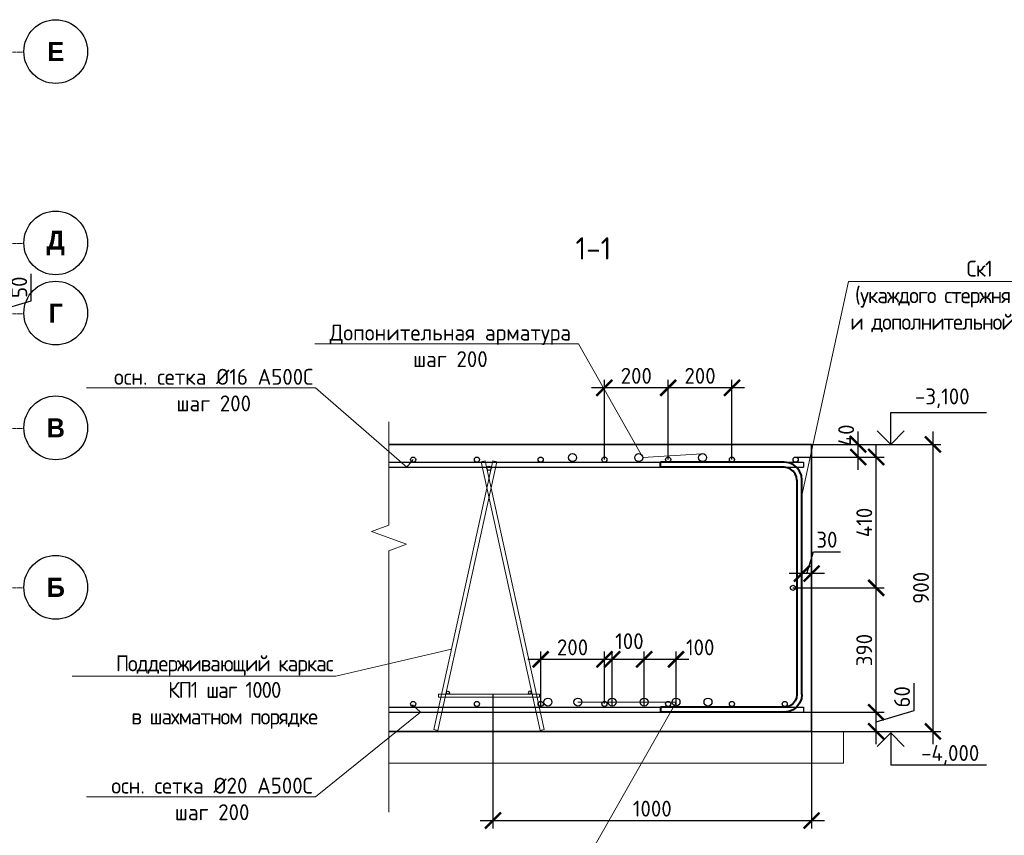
# Model space of a CAD drawing. Header units: millimetres. Extents: x -56135 to 1694203, y -446411 to -23139.
# Tile 170 of 256: x 814836 to 830281, y -125677 to -112889. Entities that reach past the tile are written whole.
import ezdxf
from ezdxf import colors
from ezdxf.entities.mleader import LeaderData, LeaderLine
from ezdxf.math import Vec2, Vec3

# ---------------------------------------------------------------- set-up
doc = ezdxf.new("R2010")
doc.units = ezdxf.units.MM
doc.linetypes.add('______5', pattern=[1100, 800, -100, 100, -100])
doc.linetypes.add('осевая', pattern=[50.8, 31.75, -6.35, 6.35, -6.35])
for name, color, linetype, lineweight in [('0 Фундамент', 5, 'Continuous', 30), ('A-ANNO-NOTE-2', 7, 'Continuous', 18), ('G-ANNO-DIMS', 7, 'Continuous', 9), ('G-ANNO-DIMS-1', 7, 'Continuous', 18), ('Арм_хомуты', 133, 'Continuous', 18), ('Оси', 40, '______5', 18), ('подоснова', 151, 'Continuous', 5), ('РАЗМЕРЫ', 1, 'Continuous', 9), ('Узлы', 7, 'Continuous', 0)]:
    doc.layers.add(name, color=color, linetype=linetype, lineweight=lineweight)
doc.styles.add('Century Gothic', font='GOTHIC.TTF')
doc.styles.add('GOST 2.304', font='CS_Gost2304.shx')
doc.styles.add('GOST-2.304_Type-B', font='GOST_Common.ttf')
doc.styles.add('ISOCPEUR', font='GOST_Common.ttf', dxfattribs={"height": 450})
doc.dimstyles.new('СПДС', dxfattribs={"dimscale": 100, "dimtxt": 2.5, "dimasz": 2.5, "dimexe": 1.25, "dimexo": 0, "dimtad": 1, "dimdec": 0, "dimtxsty": 'GOST-2.304_Type-B', "dimblk": 'ARCHTICK', "dimcen": 2.5, "dimdle": 2, "dimadec": 0, "dimazin": 2, "dimtfac": 0.75, "dimtdec": 0, "dimtmove": 1, "dimatfit": 3, "dimfxl": 1, "dimtolj": 1, "dimarcsym": 1})

# ---------------------------------------------------------------- blocks, each defined once
blk = doc.blocks.new('NSY101')
at = {"color": 0, "linetype": 'ByBlock', "lineweight": -2}
blk.add_circle((0, 0), 50, dxfattribs=at)
blk = doc.blocks.new('оси 2.2-2.3')
at = {"layer": 'Оси', "color": 16, "linetype": 'осевая', "lineweight": 0, "transparency": 33554687}
for p, q in [((468076.3, -113595.4), (524372.9, -113595.4)), ((468076.3, -116595.4), (524372.9, -116595.4)), ((468076.3, -117695.4), (524372.9, -117695.4)), ((468076.3, -119495.4), (524372.9, -119495.4)), ((468076.3, -121995.4), (524372.9, -121995.4))]:
    blk.add_line(p, q, dxfattribs=at)
at = {"layer": 'Оси', "color": 16, "linetype": 'Continuous', "lineweight": 25, "transparency": 33554687, "xscale": 9.999999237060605, "yscale": 9.999999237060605, "zscale": 9.999999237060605}
for p in [(524872.8, -113585.2), (524872.8, -116585.2), (524872.8, -117685.2), (524872.8, -119485.2), (524872.8, -121985.2)]:
    blk.add_blockref('NSY101', p, dxfattribs=at)
at = {"layer": 'Оси', "color": 16, "linetype": 'Continuous', "lineweight": 25, "transparency": 33554687, "char_height": 300, "attachment_point": 5, "style": 'Century Gothic'}
for s, insert, width in [('\\A1;{\\fCentury Gothic|i0|b1;\\H300.000000;\\W1.000000;\\C16;Е}\\P', (524872.8, -113585.2), 365), ('\\A1;{\\fCentury Gothic|i0|b1;\\H300.000000;\\W1.000000;\\C16;Д}\\P', (524872.8, -116585.2), 470), ('\\A1;{\\fCentury Gothic|i0|b1;\\H300.000000;\\W1.000000;\\C16;Г}\\P', (524872.8, -117685.2), 345), ('\\A1;{\\fCentury Gothic|i0|b1;\\H300.000000;\\W1.000000;\\C16;В}\\P', (524872.8, -119485.2), 390), ('\\A1;{\\fCentury Gothic|i0|b1;\\H300.000000;\\W1.000000;\\C16;Б}\\P', (524872.8, -121985.2), 390)]:
    blk.add_mtext(s, dxfattribs=dict(at, insert=insert, width=width))
blk = doc.blocks.new('_ArchTick')
at = {"color": 0, "linetype": 'ByBlock', "const_width": 0.15}
blk.add_lwpolyline([(-0.5, -0.5), (0.5, 0.5)], dxfattribs=at)
blk = doc.blocks.new('*D115')
at = {"layer": 'DEFPOINTS', "color": 0, "transparency": 16777216}
for p in [(813812, -117449), (813904, -117499), (814422, -117449)]:
    blk.add_point(p, dxfattribs=at)
at = {"layer": 'РАЗМЕРЫ', "color": 0, "lineweight": -2, "transparency": 16777216}
for p, q in [((815016, -117296), (815016, -116871)), ((814422, -117449), (814422, -117199)), ((814422, -117474), (815016, -117296)), ((813812, -117449), (814547, -117449)), ((813904, -117499), (814547, -117499)), ((814422, -117499), (814422, -117449)), ((814422, -117499), (814422, -117449)), ((814422, -117499), (814422, -117749))]:
    blk.add_line(p, q, dxfattribs=at)
at = {"layer": 'РАЗМЕРЫ', "color": 0, "lineweight": -2, "transparency": 16777216, "xscale": 250, "yscale": 250, "zscale": 250}
for p, rotation in [((814422, -117449), 270), ((814422, -117499), 90)]:
    blk.add_blockref('_ArchTick', p, dxfattribs=dict(at, rotation=rotation))
at = {"layer": 'РАЗМЕРЫ', "color": 0, "transparency": 16777216, "insert": (814828, -117084), "char_height": 250, "attachment_point": 5, "rotation": 90, "style": 'GOST-2.304_Type-B'}
blk.add_mtext('\\A1;50', dxfattribs=at)
blk = doc.blocks.new('_None')
blk = doc.blocks.new('Высотные отметки - Вверх-711287-Разрез 3-3')
at = {"layer": '0 Фундамент'}
for p, q in [((13237, 8150), (14737, 8150)), ((13237, 7650), (13237, 8150))]:
    blk.add_line(p, q, dxfattribs=at)
at = {"layer": 'A-ANNO-NOTE-2'}
for q in [(13025, 7862), (13449, 7862)]:
    blk.add_line((13237, 7650), q, dxfattribs=at)
blk = doc.blocks.new('*U764')
at = {"color": 0, "linetype": 'ByBlock', "lineweight": -2}
for p, q in [((-392, 40), (-392, 427.5)), ((-376, 427.5), (-392, 427.5)), ((-376, 40), (-376, 427.5)), ((376, 40), (376, 427.5)), ((376, 427.5), (392, 427.5)), ((392, 40), (392, 427.5)), ((-390.1, 25.5), (-392, 40)), ((-374.6, 29.6), (-376, 40)), ((374.6, 29.6), (376, 40)), ((390.1, 25.5), (392, 40)), ((-384.5, 12), (-390.1, 25.5)), ((-375.6, 0.4), (-384.5, 12)), ((-364, -8.5), (-375.6, 0.4)), ((-370.6, 20), (-374.6, 29.6)), ((-364.3, 11.7), (-370.6, 20)), ((-356, 5.4), (-364.3, 11.7)), ((-346.4, 1.4), (-356, 5.4)), ((-336, 0), (-346.4, 1.4)), ((-336, 0), (336, 0)), ((336, 0), (346.4, 1.4)), ((346.4, 1.4), (356, 5.4)), ((356, 5.4), (364.3, 11.7)), ((364, -8.5), (375.6, 0.4)), ((364.3, 11.7), (370.6, 20)), ((370.6, 20), (374.6, 29.6)), ((375.6, 0.4), (384.5, 12)), ((384.5, 12), (390.1, 25.5)), ((-350.5, -14.1), (-364, -8.5)), ((-336, -16), (-350.5, -14.1)), ((336, -16), (-336, -16)), ((336, -16), (350.5, -14.1)), ((350.5, -14.1), (364, -8.5))]:
    blk.add_line(p, q, dxfattribs=at)
at = {"style": 'GOST 2.304', "oblique": 15, "flags": 9}
for tag, p in [('ПОЗИЦИЯ', (800.2, -185)), ('ДИАМЕТР', (800.5, -189.3)), ('КЛАСС', (800.8, -193.8)), ('ДЛИНА', (801.2, -198.5)), ('МАССА', (801.5, -203.9))]:
    blk.add_attdef(tag, p, '', height=2.5, dxfattribs=at)
blk = doc.blocks.new('*D792')
at = {"layer": 'DEFPOINTS', "color": 0, "transparency": 16777216}
for p in [(827258, -119547), (827258, -124047), (829162, -124047)]:
    blk.add_point(p, dxfattribs=at)
at = {"layer": 'РАЗМЕРЫ', "color": 0, "lineweight": -2, "transparency": 16777216}
for p, q in [((829162, -119347), (829162, -124247)), ((827258, -119547), (829287, -119547)), ((827258, -124047), (829287, -124047))]:
    blk.add_line(p, q, dxfattribs=at)
at = {"layer": 'РАЗМЕРЫ', "color": 0, "lineweight": -2, "transparency": 16777216, "xscale": 250, "yscale": 250, "zscale": 250}
for p, rotation in [((829162, -119547), 90), ((829162, -124047), 270)]:
    blk.add_blockref('_ArchTick', p, dxfattribs=dict(at, rotation=rotation))
at = {"layer": 'РАЗМЕРЫ', "color": 0, "transparency": 16777216, "insert": (828974, -121797), "char_height": 250, "attachment_point": 5, "rotation": 90, "style": 'GOST-2.304_Type-B'}
blk.add_mtext('\\A1;900', dxfattribs=at)
blk = doc.blocks.new('*D793')
at = {"layer": 'DEFPOINTS', "color": 0, "transparency": 16777216}
for p in [(826691, -123747), (828271, -123747), (826691, -124047)]:
    blk.add_point(p, dxfattribs=at)
at = {"layer": 'РАЗМЕРЫ', "color": 0, "lineweight": -2, "transparency": 16777216}
for p, q in [((828865, -123719), (828865, -123294)), ((828271, -124247), (828271, -123547)), ((826691, -123747), (828396, -123747)), ((828271, -123897), (828865, -123719)), ((826691, -124047), (828396, -124047))]:
    blk.add_line(p, q, dxfattribs=at)
at = {"layer": 'РАЗМЕРЫ', "color": 0, "lineweight": -2, "transparency": 16777216, "xscale": 250, "yscale": 250, "zscale": 250}
for p, rotation in [((828271, -123747), 90), ((828271, -124047), 270)]:
    blk.add_blockref('_ArchTick', p, dxfattribs=dict(at, rotation=rotation))
at = {"layer": 'РАЗМЕРЫ', "color": 0, "transparency": 16777216, "insert": (828677, -123506), "char_height": 250, "attachment_point": 5, "rotation": 90, "style": 'GOST-2.304_Type-B'}
blk.add_mtext('\\A1;60', dxfattribs=at)
blk = doc.blocks.new('*D787')
at = {"layer": 'DEFPOINTS', "color": 0, "transparency": 16777216}
for p in [(825673, -119547), (827989, -119547), (827008, -119747)]:
    blk.add_point(p, dxfattribs=at)
at = {"layer": 'РАЗМЕРЫ', "color": 0, "lineweight": -2, "transparency": 16777216}
for p, q in [((827989, -119947), (827989, -119347)), ((825673, -119547), (828114, -119547)), ((827008, -119747), (828114, -119747))]:
    blk.add_line(p, q, dxfattribs=at)
at = {"layer": 'РАЗМЕРЫ', "color": 0, "lineweight": -2, "transparency": 16777216, "xscale": 250, "yscale": 250, "zscale": 250}
for p, rotation in [((827989, -119547), 90), ((827989, -119747), 270)]:
    blk.add_blockref('_ArchTick', p, dxfattribs=dict(at, rotation=rotation))
at = {"layer": 'РАЗМЕРЫ', "color": 0, "transparency": 16777216, "insert": (827801, -119406), "char_height": 250, "attachment_point": 5, "rotation": 90, "style": 'GOST-2.304_Type-B'}
blk.add_mtext('\\A1;40', dxfattribs=at)
blk = doc.blocks.new('*D794')
at = {"layer": 'DEFPOINTS', "color": 0, "transparency": 16777216}
for p in [(827107, -121573), (827107, -121632), (827258, -121632)]:
    blk.add_point(p, dxfattribs=at)
at = {"layer": 'РАЗМЕРЫ', "color": 0, "lineweight": -2, "transparency": 16777216}
for p, q in [((827183, -121573), (827286, -121230)), ((827286, -121230), (827711, -121230)), ((827107, -121632), (827107, -121448)), ((827258, -121632), (827258, -121448)), ((827458, -121573), (826907, -121573))]:
    blk.add_line(p, q, dxfattribs=at)
at = {"layer": 'РАЗМЕРЫ', "color": 0, "lineweight": -2, "transparency": 16777216, "xscale": 250, "yscale": 250, "zscale": 250, "rotation": 180}
blk.add_blockref('_ArchTick', (827107, -121573), dxfattribs=at)
at = {"layer": 'РАЗМЕРЫ', "color": 0, "lineweight": -2, "transparency": 16777216, "xscale": 250, "yscale": 250, "zscale": 250}
blk.add_blockref('_ArchTick', (827258, -121573), dxfattribs=at)
at = {"layer": 'РАЗМЕРЫ', "color": 0, "transparency": 16777216, "insert": (827498, -121042), "char_height": 250, "attachment_point": 5, "style": 'GOST-2.304_Type-B'}
blk.add_mtext('\\A1;30', dxfattribs=at)
blk = doc.blocks.new('*D788')
at = {"layer": 'DEFPOINTS', "color": 0, "transparency": 16777216}
for p in [(822260, -123472), (827258, -123472), (827258, -125446)]:
    blk.add_point(p, dxfattribs=at)
at = {"layer": 'РАЗМЕРЫ', "color": 0, "lineweight": -2, "transparency": 16777216}
for p, q in [((822260, -123472), (822260, -125571)), ((827258, -123472), (827258, -125571)), ((822060, -125446), (827458, -125446))]:
    blk.add_line(p, q, dxfattribs=at)
at = {"layer": 'РАЗМЕРЫ', "color": 0, "lineweight": -2, "transparency": 16777216, "xscale": 250, "yscale": 250, "zscale": 250, "rotation": 180}
blk.add_blockref('_ArchTick', (822260, -125446), dxfattribs=at)
at = {"layer": 'РАЗМЕРЫ', "color": 0, "lineweight": -2, "transparency": 16777216, "xscale": 250, "yscale": 250, "zscale": 250}
blk.add_blockref('_ArchTick', (827258, -125446), dxfattribs=at)
at = {"layer": 'РАЗМЕРЫ', "color": 0, "transparency": 16777216, "insert": (824759, -125259), "char_height": 250, "attachment_point": 5, "style": 'GOST-2.304_Type-B'}
blk.add_mtext('\\A1;1000', dxfattribs=at)
blk = doc.blocks.new('*D795')
at = {"layer": 'DEFPOINTS', "color": 0, "transparency": 16777216}
for p in [(825008, -118661), (825008, -119787), (826008, -119787)]:
    blk.add_point(p, dxfattribs=at)
at = {"layer": 'РАЗМЕРЫ', "color": 0, "lineweight": -2, "transparency": 16777216}
for p, q in [((825008, -119787), (825008, -118536)), ((826008, -119787), (826008, -118536)), ((826208, -118661), (824808, -118661))]:
    blk.add_line(p, q, dxfattribs=at)
at = {"layer": 'РАЗМЕРЫ', "color": 0, "lineweight": -2, "transparency": 16777216, "xscale": 250, "yscale": 250, "zscale": 250, "rotation": 180}
blk.add_blockref('_ArchTick', (825008, -118661), dxfattribs=at)
at = {"layer": 'РАЗМЕРЫ', "color": 0, "lineweight": -2, "transparency": 16777216, "xscale": 250, "yscale": 250, "zscale": 250}
blk.add_blockref('_ArchTick', (826008, -118661), dxfattribs=at)
at = {"layer": 'РАЗМЕРЫ', "color": 0, "transparency": 16777216, "insert": (825508, -118473), "char_height": 250, "attachment_point": 5, "style": 'GOST-2.304_Type-B'}
blk.add_mtext('\\A1;200', dxfattribs=at)
blk = doc.blocks.new('*D796')
at = {"layer": 'DEFPOINTS', "color": 0, "transparency": 16777216}
for p in [(824008, -118661), (824008, -119787), (825008, -119787)]:
    blk.add_point(p, dxfattribs=at)
at = {"layer": 'РАЗМЕРЫ', "color": 0, "lineweight": -2, "transparency": 16777216}
for p, q in [((824008, -119787), (824008, -118536)), ((825008, -119787), (825008, -118536)), ((825208, -118661), (823808, -118661))]:
    blk.add_line(p, q, dxfattribs=at)
at = {"layer": 'РАЗМЕРЫ', "color": 0, "lineweight": -2, "transparency": 16777216, "xscale": 250, "yscale": 250, "zscale": 250, "rotation": 180}
blk.add_blockref('_ArchTick', (824008, -118661), dxfattribs=at)
at = {"layer": 'РАЗМЕРЫ', "color": 0, "lineweight": -2, "transparency": 16777216, "xscale": 250, "yscale": 250, "zscale": 250}
blk.add_blockref('_ArchTick', (825008, -118661), dxfattribs=at)
at = {"layer": 'РАЗМЕРЫ', "color": 0, "transparency": 16777216, "insert": (824508, -118473), "char_height": 250, "attachment_point": 5, "style": 'GOST-2.304_Type-B'}
blk.add_mtext('\\A1;200', dxfattribs=at)
blk = doc.blocks.new('*D789')
at = {"layer": 'DEFPOINTS', "color": 0, "transparency": 16777216}
for p in [(824631, -122918), (824631, -123650), (825131, -123650)]:
    blk.add_point(p, dxfattribs=at)
at = {"layer": 'РАЗМЕРЫ', "color": 0, "lineweight": -2, "transparency": 16777216}
for p, q in [((825331, -122918), (824431, -122918)), ((824631, -123650), (824631, -122793)), ((825131, -123650), (825131, -122793))]:
    blk.add_line(p, q, dxfattribs=at)
at = {"layer": 'РАЗМЕРЫ', "color": 0, "lineweight": -2, "transparency": 16777216, "xscale": 250, "yscale": 250, "zscale": 250, "rotation": 180}
blk.add_blockref('_ArchTick', (824631, -122918), dxfattribs=at)
at = {"layer": 'РАЗМЕРЫ', "color": 0, "lineweight": -2, "transparency": 16777216, "xscale": 250, "yscale": 250, "zscale": 250}
blk.add_blockref('_ArchTick', (825131, -122918), dxfattribs=at)
at = {"layer": 'РАЗМЕРЫ', "color": 0, "transparency": 16777216, "insert": (825511, -122730), "char_height": 250, "attachment_point": 5, "style": 'GOST-2.304_Type-B'}
blk.add_mtext('\\A1;100', dxfattribs=at)
blk = doc.blocks.new('*D790')
at = {"layer": 'DEFPOINTS', "color": 0, "transparency": 16777216}
for p in [(824130, -122918), (824130, -123650), (824631, -123650)]:
    blk.add_point(p, dxfattribs=at)
at = {"layer": 'РАЗМЕРЫ', "color": 0, "lineweight": -2, "transparency": 16777216}
for p, q in [((824831, -122918), (823930, -122918)), ((824130, -123650), (824130, -122793)), ((824631, -123650), (824631, -122793))]:
    blk.add_line(p, q, dxfattribs=at)
at = {"layer": 'РАЗМЕРЫ', "color": 0, "lineweight": -2, "transparency": 16777216, "xscale": 250, "yscale": 250, "zscale": 250, "rotation": 180}
blk.add_blockref('_ArchTick', (824130, -122918), dxfattribs=at)
at = {"layer": 'РАЗМЕРЫ', "color": 0, "lineweight": -2, "transparency": 16777216, "xscale": 250, "yscale": 250, "zscale": 250}
blk.add_blockref('_ArchTick', (824631, -122918), dxfattribs=at)
at = {"layer": 'РАЗМЕРЫ', "color": 0, "transparency": 16777216, "insert": (824400, -122634), "char_height": 250, "attachment_point": 5, "style": 'GOST-2.304_Type-B'}
blk.add_mtext('\\A1;100', dxfattribs=at)
blk = doc.blocks.new('*D791')
at = {"layer": 'DEFPOINTS', "color": 0, "transparency": 16777216}
for p in [(823008, -122918), (823008, -123680), (824008, -123613)]:
    blk.add_point(p, dxfattribs=at)
at = {"layer": 'РАЗМЕРЫ', "color": 0, "lineweight": -2, "transparency": 16777216}
for p, q in [((824208, -122918), (822808, -122918)), ((823008, -123680), (823008, -122793)), ((824008, -123613), (824008, -122793))]:
    blk.add_line(p, q, dxfattribs=at)
at = {"layer": 'РАЗМЕРЫ', "color": 0, "lineweight": -2, "transparency": 16777216, "xscale": 250, "yscale": 250, "zscale": 250, "rotation": 180}
blk.add_blockref('_ArchTick', (823008, -122918), dxfattribs=at)
at = {"layer": 'РАЗМЕРЫ', "color": 0, "lineweight": -2, "transparency": 16777216, "xscale": 250, "yscale": 250, "zscale": 250}
blk.add_blockref('_ArchTick', (824008, -122918), dxfattribs=at)
at = {"layer": 'РАЗМЕРЫ', "color": 0, "transparency": 16777216, "insert": (823508, -122730), "char_height": 250, "attachment_point": 5, "style": 'GOST-2.304_Type-B'}
blk.add_mtext('\\A1;200', dxfattribs=at)
blk = doc.blocks.new('*U14')
at = {"color": 0, "linetype": 'ByBlock', "lineweight": -2, "ltscale": 30}
blk.add_circle((0, 0), 80, dxfattribs=at)
blk = doc.blocks.new('*U15')
at = {"color": 0, "linetype": 'ByBlock', "lineweight": -2, "ltscale": 30}
blk.add_circle((0, 0), 60, dxfattribs=at)
blk = doc.blocks.new('*U16')
at = {"color": 0, "linetype": 'ByBlock', "lineweight": -2, "ltscale": 30}
blk.add_circle((0, 0), 60, dxfattribs=at)
blk = doc.blocks.new('кп1')
at = {"color": 0, "linetype": 'ByBlock', "lineweight": -2, "ltscale": 30}
for p, q in [((96859, -45208), (95932, -49421)), ((95995, -49435), (96922, -45222)), ((96739, -45208), (96677, -45222)), ((97604, -49435), (96677, -45222)), ((96739, -45208), (97666, -49421)), ((96922, -45222), (96859, -45208)), ((96005, -48867), (97593, -48867)), ((96005, -48867), (96005, -48915)), ((97593, -48915), (96005, -48915)), ((97593, -48867), (97593, -48915)), ((95932, -49421), (95995, -49435)), ((97666, -49421), (97604, -49435))]:
    blk.add_line(p, q, dxfattribs=at)
at = {"lineweight": 30, "ltscale": 30, "yscale": 0.4, "zscale": 0.4}
for name, p, xscale in [('*U14', (96799, -45325), 0.4), ('*U15', (96155, -48842), 0.4), ('*U16', (97440, -48842), -0.4)]:
    blk.add_blockref(name, p, dxfattribs=dict(at, xscale=xscale))
blk = doc.blocks.new('*D937')
at = {"layer": 'DEFPOINTS', "color": 0, "transparency": 16777216}
for p in [(826966, -121797), (828271, -121797), (826691, -123747)]:
    blk.add_point(p, dxfattribs=at)
at = {"layer": 'РАЗМЕРЫ', "color": 0, "lineweight": -2, "transparency": 16777216}
for p, q in [((828271, -123947), (828271, -121597)), ((826966, -121797), (828396, -121797)), ((826691, -123747), (828396, -123747))]:
    blk.add_line(p, q, dxfattribs=at)
at = {"layer": 'РАЗМЕРЫ', "color": 0, "lineweight": -2, "transparency": 16777216, "xscale": 250, "yscale": 250, "zscale": 250}
for p, rotation in [((828271, -121797), 90), ((828271, -123747), 270)]:
    blk.add_blockref('_ArchTick', p, dxfattribs=dict(at, rotation=rotation))
at = {"layer": 'РАЗМЕРЫ', "color": 0, "transparency": 16777216, "insert": (828084, -122772), "char_height": 250, "attachment_point": 5, "rotation": 90, "style": 'GOST-2.304_Type-B'}
blk.add_mtext('\\A1;390', dxfattribs=at)
blk = doc.blocks.new('*D938')
at = {"layer": 'DEFPOINTS', "color": 0, "transparency": 16777216}
for p in [(827327, -119747), (828271, -119747), (826966, -121797)]:
    blk.add_point(p, dxfattribs=at)
at = {"layer": 'РАЗМЕРЫ', "color": 0, "lineweight": -2, "transparency": 16777216}
for p, q in [((828271, -121997), (828271, -119547)), ((827327, -119747), (828396, -119747)), ((826966, -121797), (828396, -121797))]:
    blk.add_line(p, q, dxfattribs=at)
at = {"layer": 'РАЗМЕРЫ', "color": 0, "lineweight": -2, "transparency": 16777216, "xscale": 250, "yscale": 250, "zscale": 250}
for p, rotation in [((828271, -119747), 90), ((828271, -121797), 270)]:
    blk.add_blockref('_ArchTick', p, dxfattribs=dict(at, rotation=rotation))
at = {"layer": 'РАЗМЕРЫ', "color": 0, "transparency": 16777216, "insert": (828084, -120772), "char_height": 250, "attachment_point": 5, "rotation": 90, "style": 'GOST-2.304_Type-B'}
blk.add_mtext('\\A1;410', dxfattribs=at)

msp = doc.modelspace()

# ---------------------------------------------------------------- linework, layer by layer
at = {"lineweight": 35}
for p, q in [((820628, -119547.1), (827258, -119547.1)), ((827258, -119547.1), (827258, -124047.1)), ((827258, -124047.1), (820628, -124047.1))]:
    msp.add_line(p, q, dxfattribs=at)
at = {"layer": 'РАЗМЕРЫ', "color": 2, "linetype": 'Continuous', "lineweight": 30}
for p, q in [((820628, -119827.1), (827133, -119827.1)), ((827133, -119827.1), (827133, -119907.1)), ((820628, -119907.1), (827133, -119907.1)), ((820628, -123667.1), (827133, -123667.1)), ((827133, -123667.1), (827133, -123747.1)), ((820628, -123747.1), (827133, -123747.1))]:
    msp.add_line(p, q, dxfattribs=at)
at = {"layer": 'РАЗМЕРЫ', "color": 7, "linetype": 'Continuous', "lineweight": 15}
for p, q in [((827258, -124047.1), (827758, -124047.1)), ((827758, -124047.1), (827758, -124547.1)), ((827758, -124547.1), (820628, -124547.1))]:
    msp.add_line(p, q, dxfattribs=at)
msp.add_lwpolyline([(820628, -119194.3), (820628, -120814.3), (820353.2, -120914.3), (820902.7, -121114.3), (820628, -121214.3), (820628, -125314.4)], dxfattribs=at)
at = {"layer": 'РАЗМЕРЫ', "color": 2, "linetype": 'Continuous', "lineweight": 30}
for centre, radius in [((823508, -119755.4), 62.5), ((824546.4, -119755.4), 62.5), ((825547.9, -119755.4), 62.5), ((821008, -119787.1), 40), ((822008, -119787.1), 40), ((823008, -119787.1), 40), ((824008, -119787.1), 40), ((825008, -119787.1), 40), ((826008, -119787.1), 40), ((827008, -119787.1), 40), ((826966.2, -121797.1), 40), ((823121.5, -123587.6), 62.5), ((823593, -123587.6), 62.5), ((824129.7, -123587.6), 62.5), ((824631.4, -123587.6), 62.5), ((825131.1, -123587.6), 62.5), ((825632.9, -123587.6), 62.5), ((821008, -123617.9), 40), ((822008, -123617.9), 40), ((823008, -123617.9), 40), ((824008, -123617.9), 40), ((825008, -123617.9), 40), ((826008, -123617.9), 40), ((826836.9, -123617.9), 40)]:
    msp.add_circle(centre, radius, dxfattribs=at)

# ---------------------------------------------------------------- block references
at = {"layer": 'G-ANNO-DIMS'}
msp.add_blockref('Высотные отметки - Вверх-711287-Разрез 3-3', (815263.6, -127197.1), dxfattribs=at)
at = {"layer": 'G-ANNO-DIMS', "xscale": -1, "rotation": 180}
msp.add_blockref('Высотные отметки - Вверх-711287-Разрез 3-3', (815263.6, -116420.1), dxfattribs=at)
at = {"layer": 'Арм_хомуты', "lineweight": 40, "xscale": -5, "yscale": 5, "zscale": 5, "rotation": 90}
msp.add_blockref('*U764', (827027.2, -121787.1), dxfattribs=at)
at = {"layer": 'РАЗМЕРЫ', "color": 1}
msp.add_blockref('оси 2.2-2.3', (290527.8, 196.2), dxfattribs=at)
at = {"layer": 'РАЗМЕРЫ'}
msp.add_blockref('кп1', (725397.9, -74598.6), dxfattribs=at)

# ---------------------------------------------------------------- texts
at = {"layer": 'G-ANNO-DIMS-1', "char_height": 250, "width": 1150.283, "line_spacing_factor": 1.149209, "style": 'ISOCPEUR'}
for s, insert, attachment_point in [('-3,100', (828879.6, -118670.5), 1), ('-4,000', (828975.7, -124570.1), 7)]:
    msp.add_mtext(s, dxfattribs=dict(at, insert=insert, attachment_point=attachment_point))
at = {"layer": 'Узлы', "color": 80, "linetype": 'Continuous', "lineweight": 0, "style": 'GOST-2.304_Type-B'}
msp.add_text('1-1', height=350, dxfattribs=at).set_placement((823555.2, -116649.7))

# ---------------------------------------------------------------- dimensions: what is measured, and where the dimension line sits
at = {"layer": 'РАЗМЕРЫ', "color": 1}
dim = msp.add_linear_dim(base=(814422.2, -117449.2), p1=(813904.3, -117499.2), p2=(813812.5, -117449.2), angle=90, dimstyle='СПДС', dxfattribs=at)
dim.commit()
dim.dimension.update_dxf_attribs({"geometry": '*D115', "text_midpoint": (814828.4, -117233.5)})
at = {"layer": 'РАЗМЕРЫ'}
for base, p1, p2, picture, middle in [((824008, -118660.7), (825008, -119787.1), (824008, -119787.1), '*D796', (824508, -118473.2)), ((825008, -118660.7), (826008, -119787.1), (825008, -119787.1), '*D795', (825508, -118473.2)), ((827107.2, -121573.3), (827258, -121632.3), (827107.2, -121632.3), '*D794', (827348.2, -121042)), ((823008, -122917.9), (824008, -123612.9), (823008, -123680), '*D791', (823508, -122730.4)), ((827258, -125446.5), (822259.6, -123471.9), (827258, -123471.9), '*D788', (824758.8, -125259))]:
    dim = msp.add_linear_dim(base=base, p1=p1, p2=p2, dimstyle='СПДС', override={"dimlfac": 0.2}, dxfattribs=at)
    dim.commit()
    dim.dimension.update_dxf_attribs({"geometry": picture, "text_midpoint": middle})
dim = msp.add_linear_dim(base=(827988.9, -119547.1), p1=(827007.8, -119747.1), p2=(825673.1, -119547.1), angle=90, dimstyle='СПДС', override={"dimlfac": 0.2}, dxfattribs=at)
dim.commit()
dim.dimension.update_dxf_attribs({"geometry": '*D787', "text_midpoint": (827988.9, -119406.5), "dimtype": 160})
for base, p1, p2, picture, middle in [((829161.6, -124047.1), (827258, -119547.1), (827258, -124047.1), '*D792', (828974.1, -121797.1)), ((828271.2, -123747.1), (826691.3, -124047.1), (826691.3, -123747.1), '*D793', (828677.5, -123656.5))]:
    dim = msp.add_linear_dim(base=base, p1=p1, p2=p2, angle=90, dimstyle='СПДС', override={"dimlfac": 0.2}, dxfattribs=at)
    dim.commit()
    dim.dimension.update_dxf_attribs({"geometry": picture, "text_midpoint": middle})
at = {"layer": 'РАЗМЕРЫ', "color": 1}
for base, p1, p2, picture, middle in [((828271.2, -119747.1), (826966.2, -121797.1), (827326.8, -119747.1), '*D938', (828083.7, -120772.1)), ((828271.2, -121797.1), (826691.3, -123747.1), (826966.2, -121797.1), '*D937', (828083.7, -122772.1))]:
    dim = msp.add_linear_dim(base=base, p1=p1, p2=p2, angle=90, dimstyle='СПДС', override={"dimlfac": 0.2}, dxfattribs=at)
    dim.commit()
    dim.dimension.update_dxf_attribs({"geometry": picture, "text_midpoint": middle})
at = {"layer": 'РАЗМЕРЫ'}
for base, p1, p2, picture, middle in [((824129.7, -122917.9), (824631.4, -123649.7), (824129.7, -123649.7), '*D790', (824399.6, -122821.6)), ((824631.4, -122917.9), (825131.1, -123649.7), (824631.4, -123649.7), '*D789', (825510.7, -122918))]:
    dim = msp.add_linear_dim(base=base, p1=p1, p2=p2, dimstyle='СПДС', override={"dimlfac": 0.2}, dxfattribs=at)
    dim.commit()
    dim.dimension.update_dxf_attribs({"geometry": picture, "text_midpoint": middle, "dimtype": 160})

# ---------------------------------------------------------------- leaders
at = {"layer": 'подоснова', "color": 4, "ltscale": 0.3}
ml = msp.add_multileader_mtext('Standard', dxfattribs=at)
ml.set_content('{\\T0.9;Ск1 \\P(укаждого стержня  основнои и дополнительной арматуры)}', color=4, style='GOST-2.304_Type-B')
ml.set_leader_properties(color=256, linetype='ByLayer', lineweight=15)
ml.set_arrow_properties(name='NONE')
ml.build(insert=Vec2(0, 0))
ml.multileader.update_dxf_attribs({"text_left_attachment_type": 6, "text_right_attachment_type": 6, "dogleg_length": 0.1, "arrow_head_size": 18})
ctx = ml.context
ctx.base_point, ctx.char_height, ctx.arrow_head_size, ctx.landing_gap_size, ctx.plane_origin = Vec3(827837.2, -116991.9), 250, 18, 20, Vec3(830403.9, -119131.9)
ctx.left_attachment, ctx.right_attachment, ctx.text_align_type = 6, 6, 1
notes = []
notes.append((ctx, [(1, (1, 1, 0), (827837.1, -116991.9), (1, 0), 0.1, [(0, [(827107.2, -120347.8)], 0, [])])]))
ctx.mtext.insert, ctx.mtext.width, ctx.mtext.alignment, ctx.mtext.flow_direction = Vec3(829888.2, -116666.9), 4075.871, 2, 5
ml = msp.add_multileader_mtext('Standard', dxfattribs=at)
ml.set_content('{\\C2;Допонительная арматура шаг 200}', color=4, style='GOST-2.304_Type-B')
ml.set_leader_properties(color=256, linetype='ByLayer', lineweight=15)
ml.set_arrow_properties(name='NONE')
ml.build(insert=Vec2(0, 0))
ml.multileader.update_dxf_attribs({"text_left_attachment_type": 6, "text_right_attachment_type": 6, "dogleg_length": 0.1, "arrow_head_size": 18})
ctx = ml.context
ctx.base_point, ctx.char_height, ctx.arrow_head_size, ctx.landing_gap_size, ctx.plane_origin = Vec3(819578, -117969.5), 250, 18, 20, Vec3(827719.5, -117629.7)
ctx.left_attachment, ctx.right_attachment, ctx.text_align_type = 6, 6, 1
notes.append((ctx, [(0, (1, 1, 0), (823603.7, -117969.5), (-1, 0), 0.1, [(1, [(825533.7, -119694.5), (824608.9, -119755.4)], 0, [])])]))
ctx.mtext.insert, ctx.mtext.width, ctx.mtext.alignment, ctx.mtext.flow_direction = Vec3(821590.8, -117669.5), 4075.871, 2, 5
ml = msp.add_multileader_mtext('Standard', dxfattribs=at)
ml.set_content('{\\C2;осн. сетка %%C16 А500С \\Pшаг 200}', color=4, style='GOST-2.304_Type-B')
ml.set_leader_properties(color=256, linetype='ByLayer', lineweight=15)
ml.set_arrow_properties(name='NONE')
ml.build(insert=Vec2(0, 0))
ml.multileader.update_dxf_attribs({"text_left_attachment_type": 6, "text_right_attachment_type": 6, "dogleg_length": 0.1, "arrow_head_size": 18})
ctx = ml.context
ctx.base_point, ctx.char_height, ctx.arrow_head_size, ctx.landing_gap_size, ctx.plane_origin = Vec3(816280.2, -118663.6), 250, 18, 20, Vec3(823592.9, -117629.7)
ctx.left_attachment, ctx.right_attachment, ctx.text_align_type = 6, 6, 1
notes.append((ctx, [(0, (1, 1, 0), (819477.1, -118663.6), (-1, 0), 0.1, [(1, [(821008, -119787.1), (820910.2, -119907.1)], 0, [])])]))
ctx.mtext.insert, ctx.mtext.width, ctx.mtext.alignment, ctx.mtext.flow_direction = Vec3(817878.6, -118363.6), 4075.871, 2, 5
ml = msp.add_multileader_mtext('Standard', dxfattribs=at)
ml.set_content('{\\T0.9;Поддерживающий каркас \\PКП1 шаг 1000 \\Pв шахматном порядке}', color=4, style='GOST-2.304_Type-B')
ml.set_leader_properties(color=256, linetype='ByLayer', lineweight=15)
ml.set_arrow_properties(name='NONE')
ml.build(insert=Vec2(0, 0))
ml.multileader.update_dxf_attribs({"text_left_attachment_type": 6, "text_right_attachment_type": 6, "dogleg_length": 0.1, "arrow_head_size": 18})
ctx = ml.context
ctx.base_point, ctx.char_height, ctx.arrow_head_size, ctx.landing_gap_size, ctx.plane_origin = Vec3(816292.2, -123180.8), 250, 18, 20, Vec3(821558.8, -120551)
ctx.left_attachment, ctx.right_attachment, ctx.text_align_type = 6, 6, 1
notes.append((ctx, [(0, (1, 1, 0), (819795.1, -123180.8), (-1, 0), 0.1, [(1, [(821607.3, -122759.3)], 0, [])])]))
ctx.mtext.insert, ctx.mtext.width, ctx.mtext.alignment, ctx.mtext.flow_direction = Vec3(818043.6, -122855.8), 4075.871, 2, 5
ml = msp.add_multileader_mtext('Standard', dxfattribs=at)
ml.set_content('{\\C2;осн. сетка %%C20 А500С \\Pшаг 200}', color=4, style='GOST-2.304_Type-B')
ml.set_leader_properties(color=256, linetype='ByLayer', lineweight=15)
ml.set_arrow_properties(name='NONE')
ml.build(insert=Vec2(0, 0))
ml.multileader.update_dxf_attribs({"text_left_attachment_type": 6, "text_right_attachment_type": 6, "dogleg_length": 0.1, "arrow_head_size": 18})
ctx = ml.context
ctx.base_point, ctx.char_height, ctx.arrow_head_size, ctx.landing_gap_size, ctx.plane_origin = Vec3(816230.2, -125073.2), 250, 18, 20, Vec3(823592.9, -124039.3)
ctx.left_attachment, ctx.right_attachment, ctx.text_align_type = 6, 6, 1
notes.append((ctx, [(0, (1, 1, 0), (819477.1, -125073.2), (-1, 0), 0.1, [(1, [(820998.6, -123630.3), (821123.6, -123747.1)], 0, [])])]))
ctx.mtext.insert, ctx.mtext.width, ctx.mtext.alignment, ctx.mtext.flow_direction = Vec3(817853.6, -124773.2), 4075.871, 2, 5
ml = msp.add_multileader_mtext('Standard', dxfattribs=at)
ml.set_content('{\\C2;Допонительная арматура шаг 100}', color=4, style='GOST-2.304_Type-B')
ml.set_leader_properties(color=256, linetype='ByLayer', lineweight=15)
ml.set_arrow_properties(name='NONE')
ml.build(insert=Vec2(0, 0))
ml.multileader.update_dxf_attribs({"text_left_attachment_type": 6, "text_right_attachment_type": 6, "dogleg_length": 0.1, "arrow_head_size": 18})
ctx = ml.context
ctx.base_point, ctx.char_height, ctx.arrow_head_size, ctx.landing_gap_size, ctx.plane_origin = Vec3(819578, -126277.5), 250, 18, 20, Vec3(827719.5, -125937.8)
ctx.left_attachment, ctx.right_attachment, ctx.text_align_type = 6, 6, 1
notes.append((ctx, [(0, (1, 1, 0), (823603.7, -126277.5), (-1, 0), 0.1, [(3, [(824129.7, -123587.6), (823593, -123587.6), (824631.4, -123587.6), (825131.1, -123587.6)], 0, [])])]))
ctx.mtext.insert, ctx.mtext.width, ctx.mtext.alignment, ctx.mtext.flow_direction = Vec3(821590.8, -125977.5), 4075.871, 2, 5
for ctx, leaders in notes:
    for number, flags, end, landing, length, lines in leaders:
        leader = LeaderData()
        leader.index, (leader.has_last_leader_line, leader.has_dogleg_vector, leader.attachment_direction) = number, flags
        leader.last_leader_point, leader.dogleg_vector, leader.dogleg_length = Vec3(end), Vec3(landing), length
        for number, points, colour, breaks in lines:
            line = LeaderLine()
            line.index, line.vertices, line.color, line.breaks = number, Vec3.list(points), colors.encode_raw_color(colour), breaks
            leader.lines.append(line)
        ctx.leaders.append(leader)

doc.saveas('drawing.dxf')
